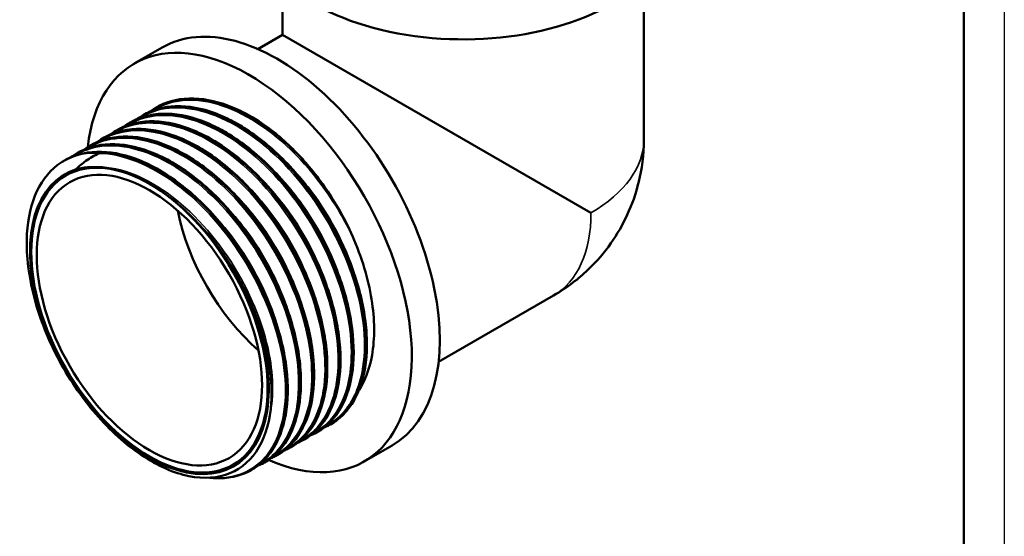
# Model space of a CAD drawing. Header units: millimetres. Extents: x 0 to 785, y -69 to 420.
# Tile 8 of 16: x 175 to 297, y 99 to 163. Entities that reach past the tile are written whole.
import ezdxf

# ---------------------------------------------------------------- set-up
doc = ezdxf.new("R2010")
doc.units = ezdxf.units.MM
for name, color, linetype, lineweight in [('Видимые тонкие (ГОСТ)', 7, 'Continuous', 35), ('Видимый контур (ГОСТ)', 7, 'Continuous', 50), ('Кромка (ГОСТ)', 7, 'Continuous', 50)]:
    doc.layers.add(name, color=color, linetype=linetype, lineweight=lineweight)

# ---------------------------------------------------------------- blocks, each defined once
blk = doc.blocks.new('Рамки ГОСТ_ граница 420x297')
at = {"layer": 'Кромка (ГОСТ)', "lineweight": 25}
blk.add_line((297, 420), (297, 0), dxfattribs=at)
at = {"layer": 'Кромка (ГОСТ)'}
blk.add_line((292, 5), (292, 415), dxfattribs=at)

msp = doc.modelspace()

# ---------------------------------------------------------------- linework, layer by layer
at = {"layer": 'Видимые тонкие (ГОСТ)'}
for centre, major_axis, start_param, end_param in [((229.929, 148.362), (22.4, 0), 5.4977425, 6.2831853), ((229.928, 148.361), (11.2, -19.399), 0, 0.7854428)]:
    msp.add_ellipse(centre, major_axis=major_axis, ratio=0.5773503, start_param=start_param, end_param=end_param, dxfattribs=at)
for points, knots in [([(191.52, 151.932), (192.096, 152.301), (192.717, 152.592), (193.379, 152.801), (195.995, 153.625), (199.227, 153.151), (202.509, 151.469), (205.798, 149.784), (209.121, 146.893), (211.891, 143.321), (213.669, 141.028), (215.22, 138.464), (216.428, 135.826)], [46.3133595, 46.3133595, 46.3133595, 46.3133595, 46.4688663, 46.4688663, 46.4688663, 47.0833164, 47.0833164, 47.0833164, 47.6991657, 47.6991657, 47.6991657, 48.0944146, 48.0944146, 48.0944146, 48.0944146]), ([(188.252, 150.043), (189.711, 150.966), (191.461, 151.402), (193.383, 151.3), (196.391, 151.138), (199.808, 149.657), (203.032, 147.126), (206.254, 144.597), (209.268, 141.03), (211.546, 137.07), (213.822, 133.111), (215.352, 128.777), (215.871, 124.848), (216.39, 120.92), (215.897, 117.415), (214.489, 114.964), (213.697, 113.583), (212.616, 112.541), (211.324, 111.881)], [33.7469889, 33.7469889, 33.7469889, 33.7469889, 34.1398491, 34.1398491, 34.1398491, 34.7546856, 34.7546856, 34.7546856, 35.3692689, 35.3692689, 35.3692689, 35.9836108, 35.9836108, 35.9836108, 36.5977228, 36.5977228, 36.5977228, 36.9434993, 36.9434993, 36.9434993, 36.9434993]), ([(189.887, 150.986), (190.953, 151.664), (192.174, 152.082), (193.508, 152.213), (196.365, 152.492), (199.728, 151.448), (203.005, 149.273), (206.278, 147.1), (209.449, 143.809), (211.96, 139.994), (214.469, 136.182), (216.308, 131.866), (217.157, 127.821), (218.005, 123.78), (217.862, 120.028), (216.763, 117.242), (215.956, 115.2), (214.639, 113.683), (212.958, 112.821)], [40.0301742, 40.0301742, 40.0301742, 40.0301742, 40.317587, 40.317587, 40.317587, 40.9331365, 40.9331365, 40.9331365, 41.5481301, 41.5481301, 41.5481301, 42.1626149, 42.1626149, 42.1626149, 42.7766378, 42.7766378, 42.7766378, 43.2268533, 43.2268533, 43.2268533, 43.2268533]), ([(186.615, 149.103), (188.474, 150.276), (190.809, 150.648), (193.356, 150.155), (196.56, 149.535), (200.085, 147.547), (203.28, 144.568), (206.418, 141.644), (209.225, 137.78), (211.203, 133.679), (213.181, 129.58), (214.323, 125.265), (214.432, 121.516), (214.541, 117.77), (213.62, 114.607), (211.842, 112.603), (211.221, 111.903), (210.497, 111.346), (209.691, 110.937)], [27.4638036, 27.4638036, 27.4638036, 27.4638036, 27.9638898, 27.9638898, 27.9638898, 28.5929687, 28.5929687, 28.5929687, 29.2106198, 29.2106198, 29.2106198, 29.8279099, 29.8279099, 29.8279099, 30.444851, 30.444851, 30.444851, 30.6602847, 30.6602847, 30.6602847, 30.6602847]), ([(183.348, 147.214), (183.934, 147.589), (184.567, 147.884), (185.242, 148.094), (187.869, 148.909), (191.115, 148.418), (194.405, 146.716), (197.695, 145.014), (201.014, 142.109), (203.777, 138.528), (206.539, 134.947), (208.732, 130.708), (209.973, 126.575), (211.214, 122.444), (211.496, 118.439), (210.78, 115.283), (210.111, 112.336), (208.573, 110.143), (206.425, 109.044)], [14.897433, 14.897433, 14.897433, 14.897433, 15.0556398, 15.0556398, 15.0556398, 15.6716584, 15.6716584, 15.6716584, 16.2875243, 16.2875243, 16.2875243, 16.9032404, 16.9032404, 16.9032404, 17.5188097, 17.5188097, 17.5188097, 18.0939141, 18.0939141, 18.0939141, 18.0939141]), ([(184.98, 148.162), (185.086, 148.229), (185.194, 148.294), (185.304, 148.357), (187.65, 149.693), (190.712, 149.771), (193.952, 148.583), (197.192, 147.395), (200.594, 144.948), (203.561, 141.683), (206.526, 138.418), (209.043, 134.353), (210.671, 130.217), (212.299, 126.082), (213.03, 121.897), (212.745, 118.415), (212.459, 114.933), (211.158, 112.17), (209.084, 110.624), (208.76, 110.382), (208.418, 110.171), (208.059, 109.99)], [21.1806183, 21.1806183, 21.1806183, 21.1806183, 21.2093096, 21.2093096, 21.2093096, 21.8239344, 21.8239344, 21.8239344, 22.4384361, 22.4384361, 22.4384361, 23.0528176, 23.0528176, 23.0528176, 23.6670817, 23.6670817, 23.6670817, 24.2812315, 24.2812315, 24.2812315, 24.3770994, 24.3770994, 24.3770994, 24.3770994]), ([(181.715, 146.267), (182.724, 146.91), (183.872, 147.32), (185.124, 147.472), (187.966, 147.816), (191.332, 146.828), (194.623, 144.692), (197.914, 142.557), (201.114, 139.285), (203.658, 135.472), (206.201, 131.66), (208.075, 127.326), (208.952, 123.255), (209.829, 119.186), (209.706, 115.401), (208.615, 112.587), (207.811, 110.514), (206.485, 108.975), (204.788, 108.104)], [8.6142477, 8.6142477, 8.6142477, 8.6142477, 8.8863891, 8.8863891, 8.8863891, 9.5041014, 9.5041014, 9.5041014, 10.1216307, 10.1216307, 10.1216307, 10.7389798, 10.7389798, 10.7389798, 11.3561521, 11.3561521, 11.3561521, 11.8107288, 11.8107288, 11.8107288, 11.8107288]), ([(184.77, 146.596), (187.733, 146.561), (191.131, 145.209), (194.367, 142.786), (197.604, 140.363), (200.664, 136.881), (203.012, 132.967), (205.36, 129.053), (206.985, 124.724), (207.608, 120.758), (208.23, 116.793), (207.847, 113.208), (206.536, 110.65), (205.226, 108.091), (202.994, 106.57), (200.248, 106.363), (199.755, 106.326), (199.245, 106.331), (198.723, 106.378)], [2.6937105, 2.6937105, 2.6937105, 2.6937105, 3.307554, 3.307554, 3.307554, 3.9213455, 3.9213455, 3.9213455, 4.5350857, 4.5350857, 4.5350857, 5.1487753, 5.1487753, 5.1487753, 5.7624151, 5.7624151, 5.7624151, 5.8727118, 5.8727118, 5.8727118, 5.8727118]), ([(207.878, 145.579), (209.19, 144.293), (210.436, 142.84), (211.564, 141.27), (214.046, 137.815), (215.949, 133.81), (216.942, 129.978)], [47.48267521, 47.48267521, 47.48267521, 47.48267521, 47.76281512, 47.76281512, 47.76281512, 48.37898025, 48.37898025, 48.37898025, 48.37898025]), ([(183.643, 144.886), (186.349, 145.164), (189.545, 144.168), (192.651, 142.088), (195.757, 140.009), (198.758, 136.856), (201.111, 133.216), (203.463, 129.577), (205.157, 125.47), (205.889, 121.656), (206.451, 118.73), (206.444, 115.988), (205.894, 113.725)], [2.6156521, 2.6156521, 2.6156521, 2.6156521, 3.2403033, 3.2403033, 3.2403033, 3.864898, 3.864898, 3.864898, 4.489437, 4.489437, 4.489437, 4.9687551, 4.9687551, 4.9687551, 4.9687551]), ([(206.278, 144.602), (207.686, 143.217), (209.016, 141.64), (210.207, 139.934), (212.565, 136.558), (214.364, 132.69), (215.319, 128.989)], [41.20193301, 41.20193301, 41.20193301, 41.20193301, 41.50279254, 41.50279254, 41.50279254, 42.09821176, 42.09821176, 42.09821176, 42.09821176]), ([(190.995, 142.844), (194.103, 141.122), (197.207, 138.266), (199.742, 134.808), (202.276, 131.351), (204.231, 127.31), (205.253, 123.438), (205.412, 122.837), (205.548, 122.24), (205.662, 121.65)], [3.1387315, 3.1387315, 3.1387315, 3.1387315, 3.7642612, 3.7642612, 3.7642612, 4.3897343, 4.3897343, 4.3897343, 4.486893, 4.486893, 4.486893, 4.486893]), ([(204.616, 143.685), (206.159, 142.17), (207.61, 140.425), (208.887, 138.533), (211.087, 135.275), (212.764, 131.597), (213.678, 128.07)], [34.9168115, 34.9168115, 34.9168115, 34.9168115, 35.24635684, 35.24635684, 35.24635684, 35.81371678, 35.81371678, 35.81371678, 35.81371678]), ([(201.345, 141.801), (203.034, 140.141), (204.613, 138.205), (205.976, 136.105), (208, 132.987), (209.541, 129.522), (210.406, 126.191)], [22.35024241, 22.35024241, 22.35024241, 22.35024241, 22.71114515, 22.71114515, 22.71114515, 23.24688593, 23.24688593, 23.24688593, 23.24688593]), ([(202.979, 142.744), (204.505, 141.246), (205.942, 139.522), (207.209, 137.654), (209.428, 134.383), (211.121, 130.683), (212.042, 127.135)], [28.63342772, 28.63342772, 28.63342772, 28.63342772, 28.95941004, 28.95941004, 28.95941004, 29.53007124, 29.53007124, 29.53007124, 29.53007124]), ([(199.71, 140.858), (201.5, 139.098), (203.166, 137.028), (204.584, 134.783), (206.49, 131.765), (207.94, 128.445), (208.771, 125.248)], [16.0670571, 16.0670571, 16.0670571, 16.0670571, 16.44953182, 16.44953182, 16.44953182, 16.96370063, 16.96370063, 16.96370063, 16.96370063]), ([(198.076, 139.914), (199.89, 138.131), (201.576, 136.029), (203.006, 133.75), (204.885, 130.756), (206.314, 127.469), (207.137, 124.304)], [9.7838718, 9.7838718, 9.7838718, 9.7838718, 10.1714382, 10.1714382, 10.1714382, 10.68051532, 10.68051532, 10.68051532, 10.68051532])]:
    msp.add_open_spline(points, degree=3, knots=knots, dxfattribs=at)
at = {"layer": 'Видимый контур (ГОСТ)'}
for p, q in [((207.529, 167.994), (207.529, 161.294)), ((252.329, 167.994), (252.329, 148.362)), ((207.529, 161.294), (204.487, 159.538)), ((245.767, 139.217), (207.529, 161.294)), ((192.626, 159.734), (189.161, 157.734)), ((190.252, 151.348), (190.238, 151.34)), ((191.886, 152.292), (191.872, 152.284)), ((188.617, 150.405), (188.603, 150.397)), ((186.983, 149.461), (186.969, 149.453)), ((185.348, 148.517), (185.335, 148.51)), ((182.08, 146.63), (182.066, 146.622)), ((183.714, 147.574), (183.7, 147.566)), ((180.445, 145.687), (180.437, 145.682)), ((241.128, 128.962), (226.887, 120.739)), ((213.494, 112.979), (213.48, 112.971)), ((210.225, 111.092), (210.211, 111.084)), ((211.859, 112.035), (211.846, 112.027)), ((208.591, 110.148), (208.577, 110.14)), ((221.126, 110.371), (217.661, 108.37)), ((206.956, 109.204), (206.942, 109.197)), ((205.322, 108.261), (205.308, 108.253)), ((203.687, 107.317), (203.674, 107.309))]:
    msp.add_line(p, q, dxfattribs=at)
for centre, major_axis, start_param, end_param in [((229.929, 175.896), (-26.25, 0), 0, 2.5971442), ((203.411, 133.052), (14.25, -24.682), 5.6167734, 10.0903365), ((206.876, 135.052), (14.25, -24.682), 0, 3.1415927), ((191.649, 126.261), (-11.212, 19.421), 6.2624994, 6.3152886), ((203.411, 133.052), (-11.212, 19.421), 5.0270857, 5.0798749), ((191.037, 125.908), (-10.463, 18.122), 6.1591267, 11.1253552), ((208.06, 135.736), (9.875, -17.104), 4.1806819, 5.244096)]:
    msp.add_ellipse(centre, major_axis=major_axis, ratio=0.5773503, start_param=start_param, end_param=end_param, dxfattribs=at)
for major_axis in [(-10.356, 17.938), (-10.356, 17.938), (-9.875, 17.104)]:
    msp.add_ellipse((191.037, 125.908), major_axis=major_axis, ratio=0.5773503, dxfattribs=at)
for points, knots in [([(189.915, 151.142), (191.946, 152.443), (194.556, 152.775), (197.386, 152.078), (200.569, 151.294), (204.017, 149.212), (207.123, 146.209), (210.227, 143.208), (212.977, 139.301), (214.891, 135.191), (216.803, 131.083), (217.874, 126.791), (217.921, 123.083), (217.967, 119.378), (216.992, 116.274), (215.177, 114.327), (214.591, 113.699), (213.918, 113.192), (213.174, 112.812)], [40.0267477, 40.0267477, 40.0267477, 40.0267477, 40.5726875, 40.5726875, 40.5726875, 41.1867609, 41.1867609, 41.1867609, 41.8003374, 41.8003374, 41.8003374, 42.4134636, 42.4134636, 42.4134636, 43.0261857, 43.0261857, 43.0261857, 43.2241627, 43.2241627, 43.2241627, 43.2241627]), ([(213.493, 112.98), (215.624, 114.217), (217.102, 116.579), (217.668, 119.691), (218.276, 123.041), (217.825, 127.243), (216.386, 131.505), (214.971, 135.699), (212.607, 139.931), (209.715, 143.426), (206.836, 146.904), (203.446, 149.636), (200.147, 151.124), (196.848, 152.611), (193.655, 152.848), (191.132, 151.786), (190.829, 151.658), (190.536, 151.512), (190.252, 151.347)], [-49.4800843, -49.4800843, -49.4800843, -49.4800843, -48.8953548, -48.8953548, -48.8953548, -48.2658535, -48.2658535, -48.2658535, -47.6461883, -47.6461883, -47.6461883, -47.0293308, -47.0293308, -47.0293308, -46.4126552, -46.4126552, -46.4126552, -46.3384916, -46.3384916, -46.3384916, -46.3384916]), ([(191.552, 152.081), (193.05, 153.04), (194.856, 153.486), (196.842, 153.363), (199.87, 153.174), (203.302, 151.663), (206.535, 149.103), (207.945, 147.986), (209.317, 146.676), (210.603, 145.219)], [46.309933, 46.309933, 46.309933, 46.309933, 46.712535, 46.712535, 46.712535, 47.3266377, 47.3266377, 47.3266377, 47.5945912, 47.5945912, 47.5945912, 47.5945912]), ([(209.847, 146.071), (206.832, 149.268), (203.41, 151.618), (200.178, 152.697), (197.066, 153.737), (194.144, 153.593), (191.886, 152.292)], [-53.8249873, -53.8249873, -53.8249873, -53.8249873, -53.2119588, -53.2119588, -53.2119588, -52.6216769, -52.6216769, -52.6216769, -52.6216769]), ([(192.218, 152.473), (193.493, 153.129), (194.975, 153.446), (198.1, 153.36), (199.779, 152.968), (202.231, 151.935), (203.004, 151.546), (203.773, 151.097)], [0, 0, 0, 0, 0.7147038, 0.7147038, 1.4203786, 1.4203786, 1.7404149, 1.7404149, 1.7404149, 1.7404149]), ([(188.281, 150.199), (188.482, 150.329), (188.69, 150.45), (188.903, 150.561), (191.309, 151.814), (194.417, 151.796), (197.681, 150.517), (200.944, 149.238), (204.348, 146.705), (207.296, 143.375), (210.243, 140.045), (212.721, 135.935), (214.298, 131.781), (215.875, 127.628), (216.544, 123.451), (216.196, 119.999), (215.849, 116.548), (214.486, 113.838), (212.362, 112.356), (212.1, 112.173), (211.826, 112.009), (211.542, 111.864)], [33.7435624, 33.7435624, 33.7435624, 33.7435624, 33.7978981, 33.7978981, 33.7978981, 34.4118678, 34.4118678, 34.4118678, 35.025588, 35.025588, 35.025588, 35.6390703, 35.6390703, 35.6390703, 36.2523263, 36.2523263, 36.2523263, 36.8653677, 36.8653677, 36.8653677, 36.9409774, 36.9409774, 36.9409774, 36.9409774]), ([(211.857, 112.039), (213.597, 113.051), (214.91, 114.799), (215.634, 117.111), (216.566, 120.091), (216.513, 123.993), (215.475, 128.111), (214.437, 132.228), (212.418, 136.542), (209.772, 140.275), (207.126, 144.007), (203.864, 147.14), (200.56, 149.108), (197.258, 151.076), (193.93, 151.869), (191.161, 151.342), (190.247, 151.167), (189.396, 150.849), (188.621, 150.399)], [-43.196899, -43.196899, -43.196899, -43.196899, -42.7193724, -42.7193724, -42.7193724, -42.1038832, -42.1038832, -42.1038832, -41.4885516, -41.4885516, -41.4885516, -40.8733746, -40.8733746, -40.8733746, -40.2583492, -40.2583492, -40.2583492, -40.0553063, -40.0553063, -40.0553063, -40.0553063]), ([(188.949, 150.586), (190.224, 151.242), (191.706, 151.559), (194.831, 151.473), (196.511, 151.08), (198.591, 150.204), (198.986, 150.021), (199.58, 149.721), (199.778, 149.616), (200.572, 149.182), (201.169, 148.818), (203.499, 147.248), (205.228, 145.751), (208.378, 142.367), (209.844, 140.444), (212.367, 136.402), (213.455, 134.231), (215.126, 129.916), (215.73, 127.718), (216.386, 123.568), (216.446, 121.564), (216.021, 117.996), (215.529, 116.388), (214.114, 113.876), (213.215, 112.898), (212.154, 112.215)], [0, 0, 0, 0, 0.7147038, 0.7147038, 1.4203786, 1.4203786, 1.5849846, 1.5849846, 1.6674783, 1.6674783, 1.9152946, 1.9152946, 2.6427348, 2.6427348, 3.3578631, 3.3578631, 4.0725368, 4.0725368, 4.787094, 4.787094, 5.502363, 5.502363, 6.2187256, 6.2187256, 6.8764514, 6.8764514, 6.8764514, 6.8764514]), ([(190.584, 151.53), (191.859, 152.186), (193.341, 152.502), (196.466, 152.417), (198.145, 152.024), (200.219, 151.15), (200.609, 150.97), (201.194, 150.675), (201.389, 150.572), (201.683, 150.412), (201.781, 150.358), (202.172, 150.136), (202.465, 149.961), (203.639, 149.224), (204.517, 148.589), (207.073, 146.495), (208.726, 144.805), (211.673, 141.113), (213.008, 139.071), (215.228, 134.872), (216.139, 132.665), (217.433, 128.362), (217.832, 126.213), (218.074, 122.24), (217.92, 120.366), (217.081, 117.124), (216.384, 115.716), (214.968, 114.051), (214.406, 113.556), (213.788, 113.159)], [0, 0, 0, 0, 0.7147038, 0.7147038, 1.4203786, 1.4203786, 1.582538, 1.582538, 1.6638986, 1.6638986, 1.7045846, 1.7045846, 1.8266826, 1.8266826, 2.1940712, 2.1940712, 2.9194014, 2.9194014, 3.6341943, 3.6341943, 4.348729, 4.348729, 5.0634675, 5.0634675, 5.7791826, 5.7791826, 6.4955612, 6.4955612, 6.8781193, 6.8781193, 6.8781193, 6.8781193]), ([(186.65, 149.251), (187.298, 149.671), (188.005, 149.994), (188.762, 150.211), (191.462, 150.986), (194.788, 150.41), (198.139, 148.596), (201.452, 146.803), (204.773, 143.809), (207.514, 140.158), (210.254, 136.509), (212.402, 132.222), (213.582, 128.073), (214.761, 123.926), (214.968, 119.936), (214.174, 116.825), (213.467, 114.049), (211.966, 111.985), (209.908, 110.92)], [27.4603771, 27.4603771, 27.4603771, 27.4603771, 27.6352644, 27.6352644, 27.6352644, 28.2589934, 28.2589934, 28.2589934, 28.8757421, 28.8757421, 28.8757421, 29.4921339, 29.4921339, 29.4921339, 30.108181, 30.108181, 30.108181, 30.6577921, 30.6577921, 30.6577921, 30.6577921]), ([(210.221, 111.099), (211.47, 111.822), (212.504, 112.919), (213.25, 114.342), (214.588, 116.895), (214.995, 120.485), (214.389, 124.466), (213.783, 128.446), (212.167, 132.8), (209.82, 136.744), (207.474, 140.687), (204.407, 144.202), (201.157, 146.658), (197.908, 149.113), (194.491, 150.497), (191.506, 150.558), (189.834, 150.592), (188.301, 150.212), (186.987, 149.454)], [-36.9137137, -36.9137137, -36.9137137, -36.9137137, -36.5712138, -36.5712138, -36.5712138, -35.9571666, -35.9571666, -35.9571666, -35.3432473, -35.3432473, -35.3432473, -34.729453, -34.729453, -34.729453, -34.1157809, -34.1157809, -34.1157809, -33.772121, -33.772121, -33.772121, -33.772121]), ([(187.315, 149.642), (188.59, 150.298), (190.072, 150.615), (193.197, 150.53), (194.876, 150.137), (196.962, 149.258), (197.363, 149.072), (198.976, 148.255), (200.198, 147.478), (203.095, 145.261), (204.77, 143.648), (207.792, 140.075), (209.18, 138.074), (211.518, 133.926), (212.498, 131.729), (213.937, 127.414), (214.414, 125.243), (214.814, 121.196), (214.74, 119.269), (214.057, 115.898), (213.437, 114.411), (212.001, 112.441), (211.305, 111.777), (210.519, 111.271)], [0, 0, 0, 0, 0.7147038, 0.7147038, 1.4203786, 1.4203786, 1.5874313, 1.5874313, 2.0914201, 2.0914201, 2.8140184, 2.8140184, 3.5290562, 3.5290562, 4.243625, 4.243625, 4.9582806, 4.9582806, 5.6738212, 5.6738212, 6.3902607, 6.3902607, 6.8770214, 6.8770214, 6.8770214, 6.8770214]), ([(203.773, 151.097), (204.304, 150.786), (204.899, 150.405), (207.029, 148.865), (208.48, 147.56), (209.847, 146.071)], [0.18626433, 0.18626433, 0.18626433, 0.18626433, 0.3368684, 0.3368684, 0.68211959, 0.68211959, 0.68211959, 0.68211959]), ([(206.955, 109.207), (207.32, 109.416), (207.667, 109.658), (207.992, 109.931), (209.996, 111.617), (211.198, 114.512), (211.375, 118.091), (211.551, 121.669), (210.701, 125.914), (208.968, 130.063), (207.235, 134.211), (204.627, 138.242), (201.6, 141.432), (198.574, 144.621), (195.143, 146.954), (191.91, 148.011), (188.834, 149.016), (185.95, 148.86), (183.714, 147.574)], [-24.3473431, -24.3473431, -24.3473431, -24.3473431, -24.2474931, -24.2474931, -24.2474931, -23.6327044, -23.6327044, -23.6327044, -23.0182006, -23.0182006, -23.0182006, -22.4039696, -22.4039696, -22.4039696, -21.79, -21.79, -21.79, -21.2057504, -21.2057504, -21.2057504, -21.2057504]), ([(185.016, 148.305), (186.113, 149.012), (187.374, 149.443), (188.755, 149.569), (191.625, 149.83), (194.997, 148.769), (198.279, 146.581), (201.561, 144.393), (204.738, 141.087), (207.254, 137.26), (209.769, 133.433), (211.612, 129.101), (212.464, 125.042), (213.315, 120.984), (213.172, 117.217), (212.07, 114.417), (211.265, 112.372), (209.949, 110.849), (208.271, 109.979)], [21.1771918, 21.1771918, 21.1771918, 21.1771918, 21.4724147, 21.4724147, 21.4724147, 22.0860868, 22.0860868, 22.0860868, 22.6996398, 22.6996398, 22.6996398, 23.3130763, 23.3130763, 23.3130763, 23.9263995, 23.9263995, 23.9263995, 24.3746068, 24.3746068, 24.3746068, 24.3746068]), ([(208.588, 110.154), (209.298, 110.561), (209.939, 111.09), (210.495, 111.735), (212.247, 113.768), (213.145, 116.945), (213.021, 120.695), (212.897, 124.445), (211.751, 128.75), (209.778, 132.84), (207.704, 137.137), (204.725, 141.173), (201.41, 144.154), (198.199, 147.043), (194.69, 148.928), (191.519, 149.458), (189.211, 149.843), (187.089, 149.51), (185.351, 148.513)], [-30.6305284, -30.6305284, -30.6305284, -30.6305284, -30.4361503, -30.4361503, -30.4361503, -29.8232519, -29.8232519, -29.8232519, -29.2104526, -29.2104526, -29.2104526, -28.5666033, -28.5666033, -28.5666033, -27.9428744, -27.9428744, -27.9428744, -27.4889357, -27.4889357, -27.4889357, -27.4889357]), ([(185.68, 148.699), (186.955, 149.355), (188.437, 149.671), (191.562, 149.586), (193.242, 149.193), (196.637, 147.763), (198.396, 146.699), (201.762, 144.043), (203.411, 142.416), (206.39, 138.815), (207.759, 136.797), (210.053, 132.628), (211.008, 130.426), (212.392, 126.115), (212.84, 123.952), (213.18, 119.931), (213.076, 118.025), (212.334, 114.701), (211.685, 113.243), (210.254, 111.391), (209.607, 110.792), (208.885, 110.328)], [0, 0, 0, 0, 0.7147038, 0.7147038, 1.4203786, 1.4203786, 2.135198, 2.135198, 2.8514379, 2.8514379, 3.5666414, 3.5666414, 4.2811861, 4.2811861, 4.9958713, 4.9958713, 5.7114772, 5.7114772, 6.4279054, 6.4279054, 6.8753722, 6.8753722, 6.8753722, 6.8753722]), ([(181.743, 146.424), (183.833, 147.763), (186.536, 148.073), (189.459, 147.297), (192.669, 146.445), (196.13, 144.288), (199.229, 141.219), (202.327, 138.151), (205.049, 134.186), (206.915, 130.044), (208.781, 125.903), (209.782, 121.603), (209.749, 117.923), (209.717, 114.245), (208.651, 111.203), (206.752, 109.35), (206.228, 108.839), (205.642, 108.419), (205.003, 108.092)], [8.6108212, 8.6108212, 8.6108212, 8.6108212, 9.1725369, 9.1725369, 9.1725369, 9.7892126, 9.7892126, 9.7892126, 10.4057095, 10.4057095, 10.4057095, 11.0220307, 11.0220307, 11.0220307, 11.6381794, 11.6381794, 11.6381794, 11.8082362, 11.8082362, 11.8082362, 11.8082362]), ([(205.322, 108.261), (207.471, 109.506), (208.953, 111.898), (209.509, 115.046), (210.09, 118.336), (209.656, 122.435), (208.276, 126.602), (206.898, 130.765), (204.581, 134.977), (201.732, 138.478), (198.885, 141.975), (195.52, 144.746), (192.228, 146.289), (188.939, 147.832), (185.738, 148.142), (183.188, 147.159), (182.803, 147.011), (182.434, 146.834), (182.081, 146.628)], [-18.0641578, -18.0641578, -18.0641578, -18.0641578, -17.4748531, -17.4748531, -17.4748531, -16.8590057, -16.8590057, -16.8590057, -16.2437974, -16.2437974, -16.2437974, -15.6291802, -15.6291802, -15.6291802, -15.0151069, -15.0151069, -15.0151069, -14.9225651, -14.9225651, -14.9225651, -14.9225651]), ([(182.412, 146.811), (183.687, 147.468), (185.169, 147.784), (188.294, 147.699), (189.973, 147.306), (193.369, 145.876), (195.127, 144.812), (198.493, 142.156), (200.142, 140.528), (203.121, 136.928), (204.49, 134.91), (206.784, 130.741), (207.739, 128.539), (209.124, 124.228), (209.571, 122.065), (209.911, 118.044), (209.808, 116.137), (209.065, 112.814), (208.416, 111.356), (206.985, 109.504), (206.338, 108.905), (205.616, 108.44)], [0, 0, 0, 0, 0.7147038, 0.7147038, 1.4203786, 1.4203786, 2.135198, 2.135198, 2.8514379, 2.8514379, 3.5666414, 3.5666414, 4.2811861, 4.2811861, 4.9958713, 4.9958713, 5.7114772, 5.7114772, 6.4279054, 6.4279054, 6.8753722, 6.8753722, 6.8753722, 6.8753722]), ([(183.38, 147.364), (184.997, 148.398), (186.974, 148.832), (189.144, 148.605), (192.217, 148.283), (195.665, 146.637), (198.879, 143.966), (202.093, 141.297), (205.058, 137.616), (207.256, 133.589), (209.452, 129.562), (210.871, 125.208), (211.267, 121.31), (211.662, 117.413), (211.035, 113.99), (209.505, 111.659), (208.749, 110.507), (207.775, 109.625), (206.636, 109.039)], [14.8940065, 14.8940065, 14.8940065, 14.8940065, 15.3284931, 15.3284931, 15.3284931, 15.9435185, 15.9435185, 15.9435185, 16.5583953, 16.5583953, 16.5583953, 17.1731265, 17.1731265, 17.1731265, 17.787715, 17.787715, 17.787715, 18.0914215, 18.0914215, 18.0914215, 18.0914215]), ([(184.046, 147.755), (185.321, 148.411), (186.803, 148.728), (189.928, 148.642), (191.607, 148.249), (195.003, 146.819), (196.762, 145.756), (200.128, 143.099), (201.776, 141.472), (204.756, 137.871), (206.125, 135.853), (208.419, 131.685), (209.373, 129.483), (210.758, 125.171), (211.206, 123.008), (211.546, 118.988), (211.442, 117.081), (210.7, 113.758), (210.051, 112.299), (208.619, 110.447), (207.973, 109.849), (207.251, 109.384)], [0, 0, 0, 0, 0.7147038, 0.7147038, 1.4203786, 1.4203786, 2.135198, 2.135198, 2.8514379, 2.8514379, 3.5666414, 3.5666414, 4.2811861, 4.2811861, 4.9958713, 4.9958713, 5.7114772, 5.7114772, 6.4279054, 6.4279054, 6.8753722, 6.8753722, 6.8753722, 6.8753722]), ([(252.329, 148.362), (252.329, 146.33), (252.069, 144.618), (251.33, 141.565), (250.844, 140.224), (249.69, 137.724), (249.021, 136.566), (247.433, 134.316), (246.515, 133.224), (244.241, 131.058), (242.887, 129.977), (241.128, 128.962)], [1.5707963, 1.5707963, 1.5707963, 1.5707963, 1.8849556, 1.8849556, 2.1991149, 2.1991149, 2.5132741, 2.5132741, 2.8274334, 2.8274334, 3.1415927, 3.1415927, 3.1415927, 3.1415927]), ([(203.685, 107.321), (205.324, 108.275), (206.588, 109.88), (207.332, 112), (208.344, 114.886), (208.389, 118.712), (207.448, 122.791), (206.503, 126.887), (204.569, 131.22), (201.982, 135.007), (199.404, 138.781), (196.19, 141.997), (192.902, 144.075), (189.609, 146.156), (186.258, 147.087), (183.437, 146.697), (182.353, 146.547), (181.347, 146.207), (180.445, 145.687)], [-11.7809725, -11.7809725, -11.7809725, -11.7809725, -11.3308847, -11.3308847, -11.3308847, -10.7179929, -10.7179929, -10.7179929, -10.1025913, -10.1025913, -10.1025913, -9.4893327, -9.4893327, -9.4893327, -8.87523, -8.87523, -8.87523, -8.6393798, -8.6393798, -8.6393798, -8.6393798]), ([(180.671, 145.812), (183.062, 147.083), (186.157, 147.09), (189.413, 145.836), (192.669, 144.583), (196.072, 142.076), (199.026, 138.766), (201.98, 135.457), (204.473, 131.361), (206.069, 127.211), (207.666, 123.062), (208.36, 118.879), (208.037, 115.412), (207.714, 111.944), (206.377, 109.208), (204.272, 107.696), (203.985, 107.489), (203.684, 107.306), (203.37, 107.146)], [2.3768804, 2.3768804, 2.3768804, 2.3768804, 2.9899089, 2.9899089, 2.9899089, 3.6028857, 3.6028857, 3.6028857, 4.2158116, 4.2158116, 4.2158116, 4.8286872, 4.8286872, 4.8286872, 5.4415133, 5.4415133, 5.4415133, 5.5250509, 5.5250509, 5.5250509, 5.5250509]), ([(180.671, 145.812), (182.553, 146.807), (184.334, 146.69), (184.703, 146.634), (184.744, 146.627), (184.77, 146.616), (184.774, 146.614), (184.778, 146.611), (184.779, 146.61), (184.78, 146.608), (184.78, 146.608), (184.78, 146.607), (184.78, 146.606), (184.781, 146.605), (184.78, 146.605), (184.78, 146.604), (184.78, 146.604), (184.78, 146.602), (184.779, 146.602), (184.777, 146.599), (184.774, 146.598), (184.77, 146.596)], [-0.20934484, -0.20934484, -0.20934484, -0.20934484, -0.02078066, -0.02078066, -0.00658874, -0.00658874, -0.00407275, -0.00407275, -0.00325419, -0.00325419, -0.00287771, -0.00287771, -0.00263863, -0.00263863, -0.00241523, -0.00241523, -0.00213779, -0.00213779, -0.00167273, -0.00167273, 0, 0, 0, 0]), ([(180.777, 145.868), (182.052, 146.524), (183.534, 146.841), (186.659, 146.755), (188.339, 146.362), (191.734, 144.932), (193.493, 143.868), (196.859, 141.212), (198.507, 139.585), (201.487, 135.984), (202.856, 133.966), (205.15, 129.798), (206.104, 127.596), (207.489, 123.284), (207.937, 121.121), (208.277, 117.101), (208.173, 115.194), (207.431, 111.87), (206.782, 110.412), (205.35, 108.56), (204.704, 107.962), (203.982, 107.497)], [0, 0, 0, 0, 0.7147038, 0.7147038, 1.4203786, 1.4203786, 2.135198, 2.135198, 2.8514379, 2.8514379, 3.5666414, 3.5666414, 4.2811861, 4.2811861, 4.9958713, 4.9958713, 5.7114772, 5.7114772, 6.4279054, 6.4279054, 6.8753722, 6.8753722, 6.8753722, 6.8753722]), ([(184.77, 146.596), (184.213, 146.329), (183.679, 146.015), (182.744, 145.349), (182.336, 145.01), (181.949, 144.638)], [-0.52113534, -0.52113534, -0.52113534, -0.52113534, -0.25658662, -0.25658662, -0.03275748, -0.03275748, -0.03275748, -0.03275748]), ([(175.866, 136.601), (175.981, 138.607), (176.4, 140.4), (177.824, 143.437), (178.833, 144.645), (180.083, 145.464)], [-1.5313984, -1.5313984, -1.5313984, -1.5313984, -0.7750576, -0.7750576, 0, 0, 0, 0]), ([(190.995, 142.844), (189.497, 143.704), (188.014, 144.299), (185.319, 144.899), (184.331, 144.914), (183.643, 144.886)], [0, 0, 0, 0, 0.6354537, 0.6354537, 1.1940755, 1.1940755, 1.1940755, 1.1940755]), ([(210.603, 145.219), (211.935, 143.666), (213.164, 141.951), (215.298, 138.362), (216.001, 136.845), (216.428, 135.826)], [0.0521693, 0.0521693, 0.0521693, 0.0521693, 0.6870227, 0.6870227, 1.3066727, 1.3066727, 1.3066727, 1.3066727]), ([(198.358, 136.438), (197.668, 137.258), (196.677, 138.378), (193.979, 140.875), (192.493, 141.984), (190.995, 142.844)], [0, 0, 0, 0, 0.33126083, 0.33126083, 0.70821091, 0.70821091, 0.70821091, 0.70821091]), ([(200.058, 134.243), (200.995, 132.918), (201.85, 131.517), (203.868, 127.642), (204.828, 125.126), (206.043, 120.183), (206.282, 117.805), (205.999, 113.503), (205.475, 111.624), (203.722, 108.623), (202.507, 107.534), (199.538, 106.305), (197.809, 106.182), (194.06, 106.935), (192.075, 107.81), (188.108, 110.458), (186.165, 112.212), (182.581, 116.383), (180.976, 118.763), (178.324, 123.849), (177.306, 126.507), (176.003, 131.756), (175.735, 134.295), (175.866, 136.601)], [-8.9575147, -8.9575147, -8.9575147, -8.9575147, -8.4650149, -8.4650149, -7.6409755, -7.6409755, -6.8119429, -6.8119429, -5.9779176, -5.9779176, -5.1389003, -5.1389003, -4.2948917, -4.2948917, -3.4458923, -3.4458923, -2.5919028, -2.5919028, -1.7329238, -1.7329238, -0.868956, -0.868956, 0, 0, 0, 0]), ([(216.428, 135.826), (217.527, 133.206), (218.282, 130.557), (219.004, 125.532), (218.975, 123.2), (218.245, 119.67), (217.727, 118.357), (217.018, 117.268)], [0, 0, 0, 0, 0.8658119, 0.8658119, 1.7211055, 1.7211055, 2.3512014, 2.3512014, 2.3512014, 2.3512014]), ([(203.371, 107.144), (202.154, 106.518), (200.732, 106.231), (198.985, 106.313), (198.748, 106.332), (198.509, 106.36)], [0, 0, 0, 0, 0.71281676, 0.71281676, 0.82304361, 0.82304361, 0.82304361, 0.82304361])]:
    msp.add_open_spline(points, degree=3, knots=knots, dxfattribs=at)
for points in [[(191.089, 151.767), (191.239, 151.88), (191.393, 151.986), (191.549, 152.087)], [(187.82, 149.88), (187.97, 149.992), (188.124, 150.099), (188.28, 150.2)], [(189.455, 150.824), (189.605, 150.936), (189.758, 151.043), (189.915, 151.143)], [(186.186, 148.936), (186.336, 149.049), (186.489, 149.155), (186.646, 149.256)], [(184.551, 147.993), (184.701, 148.105), (184.855, 148.212), (185.012, 148.312)], [(182.917, 147.049), (183.067, 147.161), (183.22, 147.268), (183.377, 147.369)], [(181.283, 146.106), (181.433, 146.218), (181.586, 146.324), (181.743, 146.425)], [(183.643, 144.886), (183.054, 144.861), (182.488, 144.778), (181.949, 144.638)], [(200.058, 134.243), (199.516, 135.004), (198.949, 135.737), (198.358, 136.438)], [(213.177, 112.806), (213.002, 112.716), (212.823, 112.633), (212.639, 112.557)], [(211.543, 111.862), (211.368, 111.772), (211.189, 111.689), (211.006, 111.613)], [(208.274, 109.975), (208.099, 109.885), (207.92, 109.802), (207.737, 109.726)], [(209.908, 110.919), (209.734, 110.829), (209.554, 110.746), (209.371, 110.67)], [(206.64, 109.031), (206.465, 108.941), (206.286, 108.858), (206.102, 108.782)], [(205.005, 108.088), (204.83, 107.998), (204.651, 107.915), (204.468, 107.839)]]:
    msp.add_open_spline(points, degree=3, dxfattribs=at)

# ---------------------------------------------------------------- block references
msp.add_blockref('Рамки ГОСТ_ граница 420x297', (0, 0))

doc.saveas('drawing.dxf')
